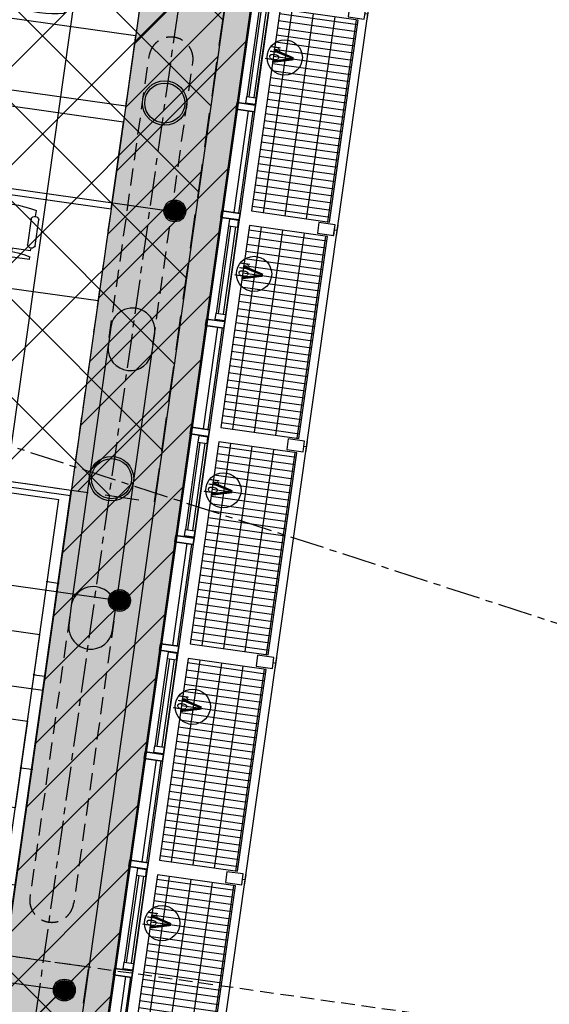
# Model space of a CAD drawing. Header units: millimetres. Extents: x -4106 to 114694, y -37499 to 54647.
# Tile 96 of 109: x 91488 to 96333, y 7281 to 16290. Entities that reach past the tile are written whole.
import ezdxf
from ezdxf.enums import TextEntityAlignment as Align

# ---------------------------------------------------------------- set-up
doc = ezdxf.new("R2010")
doc.units = ezdxf.units.MM
doc.header["$LTSCALE"] = 50
for name, pattern in [('B0301', [25, 12.5, -6.25, 0, -6.25]), ('B0401', [7.5, 5, -2.5]), ('B0702', [4.6875, 3.125, -1.5625]), ('XREF_05-werkset$0$B0702', [4.6875, 3.125, -1.5625]), ('XREF_STRAMIEN$0$B0201', [50, 31.25, -6.25, 6.25, -6.25])]:
    doc.linetypes.add(name, pattern=pattern)
for name, color, linetype in [('FOK_ BRANDSLANGHASPELS', 2, 'Continuous'), ('FOK_07_STRAMIEN', 13, 'B0301'), ('FOK_08---_MAATVOERING', 2, 'Continuous'), ('FOK_22_BINNENWANDEN', 2, 'Continuous'), ('FOK_82_LOS MEUBILAIR', 1, 'Continuous'), ('XREF_05-werkset$0$AA23NH2-_STAAL', 242, 'Continuous'), ('XREF_05-werkset$0$AI28XH2-_STAAL', 1, 'Continuous'), ('XREF_05-werkset$0$AI31----_BUITENKOZ', 242, 'Continuous'), ('XREF_05-werkset$0$AI31XH4-_ALUMINIUM', 242, 'Continuous'), ('XREF_05-werkset$0$AI32XI--_HOUT', 242, 'Continuous'), ('XREF_05-werkset$0$AL$1A---_ALGEMEEN', 7, 'Continuous'), ('XREF_05-werkset$0$AL21RO0-_GLASPLAAT', 2, 'Continuous'), ('XREF_05-werkset$0$AL23NH2-_STAAL', 1, 'Continuous'), ('XREF_05-werkset$0$AL28XH2-_STAAL', 4, 'Continuous'), ('XREF_05-werkset$0$AL31----_BUITENKOZ', 2, 'Continuous'), ('XREF_05-werkset$0$AL31XH4-_ALUMINIUM', 2, 'Continuous'), ('XREF_05-werkset$0$ALR3OR3-_OPPR30', 242, 'Continuous'), ('XREF_05-werkset$0$AT$1A---_ALGEMEEN', 7, 'Continuous'), ('XREF_05-werkset$0$AT$8A---_HULPLIJNEN', 241, 'Continuous'), ('XREF_05_PLAFOND$0$AA00VV4-_SOLID252', 254, 'Continuous'), ('XREF_05_PLAFOND$0$AI45----_PLAFONDAFW', 2, 'Continuous'), ('XREF_05_Sprinkler installatie$0$verzonken sprinkler', 6, 'Continuous'), ('XREF_05_Sprinkler installatie$0$WL524---', 4, 'Continuous'), ('XREF_05_Sprinkler installatie$0$WL6516--', 4, 'Continuous'), ('XREF_STRAMIEN$0$AL$7A---_STRAMIEN', 1, 'XREF_STRAMIEN$0$B0201')]:
    doc.layers.add(name, color=color, linetype=linetype)
doc.styles.add('FOK-DIM', font='romans.shx')
doc.styles.add('XREF_05-werkset$0$00_100', font='ABTPR.SHX', dxfattribs={"width": 0.8, "height": 120})
doc.styles.add('XREF_05-werkset$0$02_100', font='ABTPR.SHX', dxfattribs={"width": 0.8, "height": 250})
doc.styles.add('XREF_05_Sprinkler installatie$0$Standard', font='txt')
doc.dimstyles.new('FOK-100', dxfattribs={"dimscale": 100, "dimtxt": 1.5, "dimasz": 1, "dimexe": 2, "dimexo": 0, "dimgap": 2, "dimtad": 1, "dimdec": 0, "dimzin": 11, "dimdsep": 46, "dimtxsty": 'FOK-DIM', "dimblk1": 'DOT', "dimblk2": 'DOT', "dimsah": 1, "dimcen": 2.5, "dimclrd": 256, "dimclre": 256, "dimclrt": 256, "dimadec": 0, "dimazin": 0, "dimtfac": 1, "dimtdec": 0, "dimtix": 1, "dimtmove": 2, "dimatfit": 3, "dimldrblk": 'DOT', "dimfxl": 2, "dimtolj": 1, "dimtzin": 0, "dimarcsym": 0})

# ---------------------------------------------------------------- blocks, each defined once
blk = doc.blocks.new('XREF_05-werkset$0$281B406F')
for radius in [203.2, 183.2]:
    blk.add_circle((0, 0), radius)
blk = doc.blocks.new('XREF_05-werkset$0$V-H-28X00A_09145B1')
at = {"layer": 'XREF_05-werkset$0$AI28XH2-_STAAL', "linetype": 'XREF_05-werkset$0$B0702'}
for p, q in [((92307.1, 13381.4), (92674.3, 15970.6)), ((92707.1, 13317.5), (93072.2, 15899.8)), ((91946.7, 10837.1), (91580.3, 8247.7)), ((92348.7, 10787.4), (91982.3, 8205.2))]:
    blk.add_line(p, q, dxfattribs=at)
at = {"layer": 'XREF_05-werkset$0$AI28XH2-_STAAL'}
for points in [[(92297.5, 13310.4), (91960.1, 10928.2)], [(92362, 10871.3), (92699.3, 13252)]]:
    blk.add_lwpolyline(points, dxfattribs=at)
at = {"layer": 'XREF_05-werkset$0$AI28XH2-_STAAL', "linetype": 'XREF_05-werkset$0$B0702'}
for centre, start, end in [((92872.1, 15928.9), 351.72169, 168.09588), ((91781.9, 8232.9), 175.77888, 352.15308)]:
    blk.add_arc(centre, 202.2, start, end, dxfattribs=at)
at = {"layer": 'XREF_05-werkset$0$AL28XH2-_STAAL'}
for points in [[(92321.1, 13476.9), (92297.5, 13296, 0.968849), (92699.5, 13253.5), (92723.1, 13420, 1.000009), (92321.1, 13476.9, -14.196306)], [(91960.1, 10928.2), (91936.5, 10747.2, 0.968849), (92338.5, 10704.7), (92362, 10871.3, 1.000009), (91960.1, 10928.2, -14.196306)]]:
    blk.add_lwpolyline(points, format="xyb", dxfattribs=at)
for p in [(92814.9, 15527.2), (92328.2, 12090.1)]:
    blk.add_blockref('XREF_05-werkset$0$281B406F', p, dxfattribs=at)
blk = doc.blocks.new('XREF_05-werkset$0$281KOF8D')
blk.add_lwpolyline([(-50, -75), (50, -75), (50, 75), (-50, 75)], close=True)
blk = doc.blocks.new('XREF_05-werkset$0$V-H-00-01Z_09145B1')
at = {"layer": 'XREF_05-werkset$0$AA23NH2-_STAAL', "color": 13}
for p, q in [((107.9, -820), (107.9, -100)), ((173.9, -820), (173.9, -100)), ((239.9, -820), (239.9, -100)), ((305.9, -820), (305.9, -100)), ((371.9, -820), (371.9, -100)), ((437.9, -820), (437.9, -100)), ((503.9, -820), (503.9, -100)), ((569.9, -820), (569.9, -100)), ((635.9, -820), (635.9, -100)), ((701.9, -820), (701.9, -100)), ((767.9, -820), (767.9, -100)), ((833.9, -820), (833.9, -100)), ((899.9, -820), (899.9, -100)), ((965.9, -820), (965.9, -100)), ((1031.9, -820), (1031.9, -100)), ((1097.9, -820), (1097.9, -100)), ((1163.9, -820), (1163.9, -100)), ((1229.9, -820), (1229.9, -100)), ((1295.9, -820), (1295.9, -100)), ((1361.9, -820), (1361.9, -100)), ((1427.9, -820), (1427.9, -100)), ((1493.9, -820), (1493.9, -100)), ((1559.9, -820), (1559.9, -100)), ((1625.9, -820), (1625.9, -100)), ((1691.9, -820), (1691.9, -100)), ((1757.9, -820), (1757.9, -100)), ((1823.9, -820), (1823.9, -100)), ((1889.9, -820), (1889.9, -100)), ((67, -211.2), (1933, -211.2)), ((67, -409.2), (1933, -409.2)), ((67, -607.2), (1933, -607.2)), ((67, -805.2), (1933, -805.2))]:
    blk.add_line(p, q, dxfattribs=at)
at = {"layer": 'XREF_05-werkset$0$AI28XH2-_STAAL'}
for p, q in [((-50, -901), (50, -901)), ((1950, -901), (2050, -901))]:
    blk.add_line(p, q, dxfattribs=at)
at = {"layer": 'XREF_05-werkset$0$AL21RO0-_GLASPLAAT', "color": 3}
blk.add_lwpolyline([(0, -900), (2000, -900)], dxfattribs=at)
at = {"layer": 'XREF_05-werkset$0$AL23NH2-_STAAL'}
blk.add_lwpolyline([(1933, -100), (67, -100), (67, -820), (67, -820), (67, -820), (1933, -820), (1933, -100), (1933, -100)], close=True, dxfattribs=at)
at = {"layer": 'XREF_05-werkset$0$AL28XH2-_STAAL'}
for p, q in [((0, -901), (0, -875)), ((2000, -901), (2000, -875))]:
    blk.add_line(p, q, dxfattribs=at)
at = {"layer": 'XREF_05-werkset$0$AL28XH2-_STAAL', "rotation": 180}
for p in [(0, -800), (2000, -800)]:
    blk.add_blockref('XREF_05-werkset$0$281KOF8D', p, dxfattribs=at)
blk = doc.blocks.new('XREF_05-werkset$0$V-K-39-003X_B09145W02')
at = {"color": 0, "linetype": 'ByBlock'}
blk.add_lwpolyline([(60, 9), (60, -161), (0, -161), (0, 9)], close=True, dxfattribs=at)
blk = doc.blocks.new('XREF_05-werkset$0$V-K-39-003S_B09145W02')
at = {"color": 0, "linetype": 'ByBlock'}
blk.add_lwpolyline([(-60, 9), (-60, -161), (0, -161), (0, 9)], close=True, dxfattribs=at)
blk = doc.blocks.new('XREF_05-werkset$0$V-K-39-005X_B09145W02')
at = {"color": 0}
blk.add_lwpolyline([(67, 0), (67, -85), (0, -85), (0, 0)], close=True, dxfattribs=at)
blk = doc.blocks.new('XREF_05-werkset$0$V-K-39-005S_B09145W02')
at = {"color": 0}
blk.add_lwpolyline([(-67, 0), (-67, -85), (0, -85), (0, 0)], close=True, dxfattribs=at)
blk = doc.blocks.new('XREF_05-werkset$0$V-H-31-00JS_B09145W02')
at = {"layer": 'XREF_05-werkset$0$AI31XH4-_ALUMINIUM'}
for p, q in [((-60, 89.5), (-1000, 89.5)), ((-127, 9.5), (-933, 9.5)), ((-60, -80.5), (-1000, -80.5)), ((-127, -75.5), (-933, -75.5))]:
    blk.add_line(p, q, dxfattribs=at)
at = {"layer": 'XREF_05-werkset$0$AL$1A---_ALGEMEEN'}
blk.add_circle((-530, -284), 161, dxfattribs=at)
at = {"layer": 'XREF_05-werkset$0$AL31XH4-_ALUMINIUM'}
for p, q in [((-127, -10.5), (-933, -10.5)), ((-127, -55.5), (-933, -55.5))]:
    blk.add_line(p, q, dxfattribs=at)
for name, p in [('XREF_05-werkset$0$V-K-39-003X_B09145W02', (-1060, 80.5)), ('XREF_05-werkset$0$V-K-39-003S_B09145W02', (0, 80.5))]:
    blk.add_blockref(name, p, dxfattribs=at)
at = {"layer": 'XREF_05-werkset$0$AL31XH4-_ALUMINIUM', "xscale": 0.8955223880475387}
for name, p in [('XREF_05-werkset$0$V-K-39-005X_B09145W02', (-993, 9.5)), ('XREF_05-werkset$0$V-K-39-005S_B09145W02', (-67, 9.5))]:
    blk.add_blockref(name, p, dxfattribs=at)
at = {"layer": 'XREF_05-werkset$0$AT$1A---_ALGEMEEN', "color": 7, "style": 'XREF_05-werkset$0$02_100', "width": 0.8}
blk.add_text('v', height=250, dxfattribs=at).set_placement((-530, -241.4), align=Align.MIDDLE_CENTER)
at = {"layer": 'XREF_05-werkset$0$AT$8A---_HULPLIJNEN', "color": 1, "style": 'XREF_05-werkset$0$00_100', "width": 0.8}
blk.add_text('bu', height=120, dxfattribs=at).set_placement((-577.2, -233.8))
blk = doc.blocks.new('XREF_05-werkset$0$V-H-31-00KS_B09145W02')
at = {"layer": 'XREF_05-werkset$0$AI31----_BUITENKOZ'}
for p, q in [((-60, 89.5), (-1000, 89.5)), ((-60, -80.5), (-1000, -80.5))]:
    blk.add_line(p, q, dxfattribs=at)
at = {"layer": 'XREF_05-werkset$0$AL31----_BUITENKOZ'}
for p, q in [((-60, -20.5), (-1000, -20.5)), ((-60, -65.5), (-1000, -65.5))]:
    blk.add_line(p, q, dxfattribs=at)
for name, p in [('XREF_05-werkset$0$V-K-39-003X_B09145W02', (-1060, 80.5)), ('XREF_05-werkset$0$V-K-39-003S_B09145W02', (0, 80.5))]:
    blk.add_blockref(name, p, dxfattribs=at)
blk = doc.blocks.new('XREF_05-werkset')
at = {"layer": 'XREF_05-werkset$0$AI32XI--_HOUT'}
blk.add_lwpolyline([(31191.2, 21079.5), (22128, 21565.5), (24131.3, 36864.7), (96260.6, 36864.7), (87026.7, -28343), (68249.8, -22249.2)], dxfattribs=at)
at = {"layer": 'XREF_05-werkset$0$ALR3OR3-_OPPR30', "linetype": 'XREF_05-werkset$0$B0702'}
blk.add_lwpolyline([(60436.3, 20098.9), (31231.4, 21828.4), (22996.8, 22270), (24807, 36094.7), (95373.9, 36094.7), (86392.8, -27327.7), (68973.9, -21674.7), (69214.5, 10715.9, 0.399143)], format="xyb", close=True, dxfattribs=at)
blk.add_blockref('XREF_05-werkset$0$V-H-28X00A_09145B1', (0, 0))
at = {"rotation": 81.940000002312}
for name, p in [('XREF_05-werkset$0$V-H-31-00JS_B09145W02', (93705.8, 16508.4)), ('XREF_05-werkset$0$V-H-31-00KS_B09145W02', (93565.5, 15518.3)), ('XREF_05-werkset$0$V-H-31-00JS_B09145W02', (93425.3, 14528.2)), ('XREF_05-werkset$0$V-H-31-00KS_B09145W02', (93285.1, 13538)), ('XREF_05-werkset$0$V-H-31-00JS_B09145W02', (93144.9, 12547.9)), ('XREF_05-werkset$0$V-H-31-00KS_B09145W02', (93004.7, 11557.8)), ('XREF_05-werkset$0$V-H-31-00JS_B09145W02', (92864.5, 10567.7)), ('XREF_05-werkset$0$V-H-31-00KS_B09145W02', (92724.3, 9577.6)), ('XREF_05-werkset$0$V-H-31-00JS_B09145W02', (92584.1, 8587.4)), ('XREF_05-werkset$0$V-H-31-00KS_B09145W02', (92443.9, 7597.3))]:
    blk.add_blockref(name, p, dxfattribs=at)
at = {"color": 4, "rotation": 81.940000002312}
for p in [(93500.8, 14487.2), (93220.4, 12506.9), (92940, 10526.7), (92659.6, 8546.4), (92379.2, 6566.2)]:
    blk.add_blockref('XREF_05-werkset$0$V-H-00-01Z_09145B1', p, dxfattribs=at)
blk = doc.blocks.new('XREF_STRAMIEN')
at = {"layer": 'XREF_STRAMIEN$0$AL$7A---_STRAMIEN', "ltscale": 0.2}
for p, q in [((96792.1, 43612.9), (86223.3, -31020.5)), ((4081.1, 40729.3), (99881.1, 9638.9))]:
    blk.add_line(p, q, dxfattribs=at)
blk = doc.blocks.new('XREF_05_PLAFOND')
at = {"layer": 'XREF_05_PLAFOND$0$AA00VV4-_SOLID252'}
h = blk.add_hatch(color=256, dxfattribs=at)
edge = h.paths.add_edge_path(flags=16)
edge.add_line((31231.4, 21828.4), (22996.8, 22270))
edge.add_line((22996.8, 22270), (24807, 36094.7))
edge.add_line((24807, 36094.7), (95373.9, 36094.7))
edge.add_line((95373.9, 36094.7), (86392.8, -27327.7))
edge.add_line((86392.8, -27327.7), (68973.9, -21674.7))
edge.add_line((68973.9, -21674.7), (69214.5, 10715.9))
edge.add_arc((59884.7, 10785.2), 9330, 359.57452, 446.61078)
edge.add_line((60436.3, 20098.9), (31231.4, 21828.4))
edge = h.paths.add_edge_path()
edge.add_line((31161.2, 20520.3), (31177.8, 20829.9))
edge.add_line((31177.8, 20829.9), (60377.7, 19100.6))
edge.add_arc((59884.7, 10785.2), 8330, -0.42547, 86.60747, ccw=False)
edge.add_line((68214.5, 10723.3), (67969.2, -22304.6))
edge.add_line((67969.2, -22304.6), (67939.7, -22395.7))
edge.add_line((67939.7, -22395.7), (87220.1, -28652.8))
edge.add_line((87220.1, -28652.8), (96531.3, 37099.7))
edge.add_line((96531.3, 37099.7), (23925.1, 37099.7))
edge.add_line((23925.1, 37099.7), (21807.3, 20926.8))
edge.add_line((21807.3, 20926.8), (31096.2, 20428.7))
edge.add_line((31096.2, 20428.7), (31101.3, 20523.5))
edge.add_line((31101.3, 20523.5), (31161.2, 20520.3))
at = {"layer": 'XREF_05_PLAFOND$0$AI45----_PLAFONDAFW'}
h = blk.add_hatch(dxfattribs=at)
h.set_pattern_fill('_USER,_O', color=256, scale=600, angle=90, pattern_type=0)
h.set_pattern_definition([(81.94, (95233.5, 35104.6), (-594.073, 84.126), [])])
edge = h.paths.add_edge_path(flags=16)
edge.add_arc((41622.2, 26897.4), 5449.9, 0, 360)
h.paths.add_polyline_path([(49933.5, 30177.3), (51533.5, 30177.3), (51533.5, 27777.3), (49933.5, 27777.3)], flags=16)
edge = h.paths.add_edge_path(flags=16)
edge.add_arc((86127.3, 26613.5), 3800, 0, 360)
edge = h.paths.add_edge_path(flags=16)
edge.add_arc((74998.8, -10766.8), 5449.8, 0, 360)
edge = h.paths.add_edge_path()
edge.add_line((31231.4, 21828.4), (22996.8, 22270))
edge.add_line((22996.8, 22270), (24807, 36094.7))
edge.add_line((24807, 36094.7), (95373.9, 36094.7))
edge.add_line((95373.9, 36094.7), (86392.8, -27327.7))
edge.add_line((86392.8, -27327.7), (68973.9, -21674.7))
edge.add_line((68973.9, -21674.7), (69214.5, 10715.9))
edge.add_arc((59884.7, 10785.2), 9330, 359.57452, 446.61078)
edge.add_line((60436.3, 20098.9), (31231.4, 21828.4))
h = blk.add_hatch(dxfattribs=at)
h.set_pattern_fill('_USER,_O', color=256, scale=1800, pattern_type=0)
h.set_pattern_definition([(351.94, (95233.5, 35104.6), (252.378, 1782.22), [])])
edge = h.paths.add_edge_path(flags=16)
edge.add_arc((74998.8, -10766.8), 5449.8, 0, 360)
edge = h.paths.add_edge_path(flags=16)
edge.add_arc((41622.2, 26897.4), 5449.9, 0, 360)
h.paths.add_polyline_path([(49933.5, 30177.3), (51533.5, 30177.3), (51533.5, 27777.3), (49933.5, 27777.3)], flags=16)
edge = h.paths.add_edge_path(flags=16)
edge.add_arc((86127.3, 26613.5), 3800, 0, 360)
edge = h.paths.add_edge_path()
edge.add_line((31231.4, 21828.4), (22996.8, 22270))
edge.add_line((22996.8, 22270), (24807, 36094.7))
edge.add_line((24807, 36094.7), (95373.9, 36094.7))
edge.add_line((95373.9, 36094.7), (86392.8, -27327.7))
edge.add_line((86392.8, -27327.7), (68973.9, -21674.7))
edge.add_line((68973.9, -21674.7), (69214.5, 10715.9))
edge.add_arc((59884.7, 10785.2), 9330, 359.57452, 446.61078)
edge.add_line((60436.3, 20098.9), (31231.4, 21828.4))
blk = doc.blocks.new('XREF_05_Sprinkler installatie$0$SP-KOP02')
at = {"color": 0, "linetype": 'Continuous'}
for p, q in [((-0.875, -0.023), (0.023, 0.875)), ((-0.847, -0.219), (0.219, 0.847)), ((-0.843, 0.233), (-0.233, 0.843)), ((-0.786, -0.383), (0.383, 0.786)), ((-0.702, -0.523), (0.523, 0.702)), ((-0.595, -0.641), (0.641, 0.595)), ((-0.469, -0.739), (0.739, 0.469)), ((-0.32, -0.815), (0.815, 0.32)), ((-0.144, -0.863), (0.863, 0.144)), ((0.072, -0.872), (0.872, -0.072)), ((0.381, -0.788), (0.788, -0.381))]:
    blk.add_line(p, q, dxfattribs=at)
at = {"color": 0, "linetype": 'Continuous', "const_width": 0.875}
blk.add_lwpolyline([(-0.438, 0, 1), (0.438, 0, 1)], format="xyb", close=True, dxfattribs=at)
at = {"color": 0, "linetype": 'Continuous'}
for radius in [1, 0.875]:
    blk.add_circle((0, 0), radius, dxfattribs=at)
at = {"color": 0, "linetype": 'Continuous', "style": 'XREF_05_Sprinkler installatie$0$Standard', "flags": 1}
for tag, p in [('SP_MATCODE', (2, 2)), ('SP_TEMP', (2, -3)), ('SP_DOORL', (2, -5)), ('SP_KFACT', (2, -7)), ('SP_SPRHK', (2, -9)), ('SP_KLEP', (2, -11))]:
    blk.add_attdef(tag, p, '', height=1, dxfattribs=at)
blk = doc.blocks.new('XREF_05_Sprinkler installatie')
at = {"layer": 'XREF_05_Sprinkler installatie$0$verzonken sprinkler'}
h = blk.add_hatch(dxfattribs=at)
h.set_pattern_fill('JIS_WOOD', color=256, scale=500, style=0)
h.set_pattern_definition([(45, (3.27, -36464.7), (-250, 250), [])])
h.paths.add_polyline_path([(24807, 36094.7), (95373.9, 36094.7), (86392.8, -27327.1), (68969.3, -21673.2), (69211, 10225.9), (69061.7, 12468.4), (68691.3, 13866.6), (68340.9, 14727.8), (67609, 16018.5), (67276.1, 16479), (66137.8, 17709.9), (64799, 18713.9), (64109.1, 19104.2), (63010.1, 19573.8), (61837.8, 19908.5), (60551.6, 20091.3), (59092.5, 20179.1), (23005.1, 22333.3)], flags=16)
h.paths.add_polyline_path([(24131.3, 36864.7), (96541.6, 37108.7), (87227.5, -28664.7), (68230.9, -22243.1), (68457.4, 9789.2), (68440.3, 11431.8), (68331.7, 12290.1), (67835.2, 13662.2), (67691.2, 14032.7), (66838.9, 15594.2), (65842.1, 16784.9), (63693.8, 18333.6), (62337.4, 18876.6), (59567.3, 19359.3), (56813.6, 19563.8), (22128.1, 21566.8)])
for points in [[(24131.3, 36864.7), (96541.6, 37108.7), (87227.5, -28664.7), (68230.9, -22243.1), (68457.4, 9789.2), (68440.3, 11431.8), (68331.7, 12290.1), (67835.2, 13662.2), (67691.2, 14032.7), (66838.9, 15594.2), (65842.1, 16784.9), (63693.8, 18333.6), (62337.4, 18876.6), (59567.3, 19359.3), (56813.6, 19563.8), (22128.1, 21566.8)], [(24807, 36094.7), (95373.9, 36094.7), (86392.8, -27327.1), (68969.3, -21673.2), (69211, 10225.9), (69061.7, 12468.4), (68691.3, 13866.6), (68340.9, 14727.8), (67609, 16018.5), (67276.1, 16479), (66137.8, 17709.9), (64799, 18713.9), (64109.1, 19104.2), (63010.1, 19573.8), (61837.8, 19908.5), (60551.6, 20091.3), (59092.5, 20179.1), (23005.1, 22333.3)]]:
    blk.add_lwpolyline(points, close=True, dxfattribs=at)
at = {"layer": 'XREF_05_Sprinkler installatie$0$WL524---'}
for p, q in [((92898.8, 14530.6), (81939.1, 16082.6)), ((81400.3, 12533.2), (92358.7, 10981.4)), ((91899.4, 7406), (80921.5, 8960.6))]:
    blk.add_line(p, q, dxfattribs=at)
at = {"layer": 'XREF_05_Sprinkler installatie$0$WL6516--', "xscale": 99.9999999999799, "yscale": 100, "zscale": 100, "rotation": 7.589429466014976}
for p in [(92906.8, 14539.9), (92401.6, 10975.5), (91896.8, 7411.1)]:
    blk.add_blockref('XREF_05_Sprinkler installatie$0$SP-KOP02', p, dxfattribs=at)
blk = doc.blocks.new('WP 1600-800')
at = {"linetype": 'Continuous'}
for p, q in [((701.5, 1636.1), (940, 1636.1)), ((569, 1600.1), (595.5, 1600.1)), ((569, 1600.1), (569, 1149.6)), ((648.5, 1600.1), (675, 1600.1)), ((648.5, 1600.1), (648.5, 1149.6)), ((940, 1564.1), (701.5, 1564.1)), ((966.5, 1600.1), (1022, 1600.1)), ((648.5, 1427.8), (620.3, 1427.8)), ((620.9, 1321.8), (648.5, 1321.8)), ((701.5, 1185.6), (940, 1185.6)), ((569, 1149.6), (595.5, 1149.6)), ((648.5, 1149.6), (675, 1149.6)), ((935.6, 1113), (697.1, 1113)), ((966.5, 1149.6), (1022, 1149.6))]:
    blk.add_line(p, q, dxfattribs=at)
blk.add_lwpolyline([(1133.9, 2274.8), (1933.9, 2274.8), (1933.9, 474.8), (1133.9, 474.8)], close=True)
for centre, radius, start, end in [((712.7, 1600.1), 37.7, 107.28561, 252.71439), ((928.8, 1600.1), 37.7, 287.28561, 72.71439), ((-348.6, 1374.8), 970.6, 346.5803, 13.4197), ((77.9, 1374.8), 970.6, 346.5803, 13.4197), ((710.9, 1148.6), 38.2, 104.35438, 248.70731), ((926.1, 1150), 38.2, 284.35438, 68.70731)]:
    blk.add_arc(centre, radius, start, end, dxfattribs=at)
blk = doc.blocks.new('A$C094F4788')
at = {"layer": 'Defpoints'}
blk.add_lwpolyline([(5, 19), (104, 5)], dxfattribs=at)
blk.add_point((5, 19), dxfattribs=at)
at = {"layer": 'Defpoints', "color": 5}
for p in [(5, 19), (104, 5)]:
    blk.add_point(p, dxfattribs=at)
at = {"layer": 'FOK_22_BINNENWANDEN', "color": 5}
for centre in [(5, 19), (104, 5)]:
    blk.add_circle(centre, 5, dxfattribs=at)
blk = doc.blocks.new('DOT')
at = {"color": 0}
blk.add_line((-2, 0), (2, 0), dxfattribs=at)
at = {"color": 0, "const_width": 0.5}
blk.add_lwpolyline([(-0.25, 0, 1), (0.25, 0, 1)], format="xyb", close=True, dxfattribs=at)
blk = doc.blocks.new('*D65')
at = {"layer": 'Defpoints', "color": 0}
for p in [(91583.6, 18098.6), (91331.3, 16316.4), (91331.3, 16316.4)]:
    blk.add_point(p, dxfattribs=at)
at = {"layer": 'FOK_08---_MAATVOERING', "lineweight": -2}
for p, q in [((91583.6, 18098.6), (91385.6, 18126.6)), ((91569.6, 17999.6), (91345.3, 16415.4)), ((91331.3, 16316.4), (91529.3, 16288.3))]:
    blk.add_line(p, q, dxfattribs=at)
at = {"layer": 'FOK_08---_MAATVOERING', "lineweight": -2, "xscale": 100, "yscale": 100, "zscale": 100}
for p, rotation in [((91583.6, 18098.6), 81.9400000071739), ((91331.3, 16316.4), 261.9400000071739)]:
    blk.add_blockref('DOT', p, dxfattribs=dict(at, rotation=rotation))
at = {"layer": 'FOK_08---_MAATVOERING', "insert": (91185.2, 17246), "char_height": 150, "attachment_point": 5, "rotation": 81.94, "style": 'FOK-DIM'}
blk.add_mtext('\\A1;1800', dxfattribs=at)
blk = doc.blocks.new('A$C4D8164B4')
at = {"layer": 'FOK_ BRANDSLANGHASPELS', "color": 2}
blk.add_circle((20000, 20000), 20000, dxfattribs=at)

msp = doc.modelspace()

# ---------------------------------------------------------------- hatches: boundary and pattern name
at = {"layer": 'FOK_08---_MAATVOERING'}
h = msp.add_hatch(dxfattribs=at)
h.set_pattern_fill('ANSI37', color=254, scale=200, style=0)
h.set_pattern_definition([(45, (14914.84, -16635.76), (-449.013, 449.013), []), (135, (14914.84, -16635.76), (-449.013, -449.013), [])])
h.paths.add_polyline_path([(87040.5, 21822.4), (85771.6, 12861.8), (92721.9, 11877.5), (93990.8, 20838.1)])
h = msp.add_hatch(dxfattribs=at)
h.set_pattern_fill('ANSI37', color=254, scale=200, style=0)
h.set_pattern_definition([(45, (13148.2, -29111.3), (-449.013, 449.013), []), (135, (13148.2, -29111.3), (-449.013, -449.013), [])])
h.paths.add_polyline_path([(85168.7, 8604.2), (84004.9, 386.2), (90955.3, -598), (92119, 7620)])

# ---------------------------------------------------------------- linework, layer by layer
at = {"layer": 'Defpoints', "linetype": 'B0401', "ltscale": 0.5}
msp.add_line((106063.5, 5645.6), (90218.4, 7889.2), dxfattribs=at)
at = {"layer": 'FOK_08---_MAATVOERING', "color": 13, "linetype": 'B0702', "ltscale": 2}
for points in [[(87040.5, 21822.4), (85771.6, 12861.8), (92721.9, 11877.5), (93990.8, 20838.1), (87040.5, 21822.4)], [(85168.7, 8604.2), (84004.9, 386.2), (90955.3, -598), (92119, 7620), (85168.7, 8604.2)]]:
    msp.add_lwpolyline(points, dxfattribs=at)
at = {"layer": 'FOK_22_BINNENWANDEN', "ltscale": 0.5}
for p, q in [((78840.8, 13843.2), (91959.8, 11985.5)), ((88431, 12384.2), (91846.8, 11900.5)), ((91356.9, 7727.9), (91959.8, 11985.5)), ((91272, 7841.5), (91846.9, 11901))]:
    msp.add_line(p, q, dxfattribs=at)

# ---------------------------------------------------------------- block references
for name in ['XREF_05_PLAFOND', 'XREF_05_Sprinkler installatie']:
    msp.add_blockref(name, (0, 0))
at = {"layer": 'FOK_ BRANDSLANGHASPELS'}
for p in [(65187.1, 382.2), (63286.4, -17476.2)]:
    msp.add_blockref('A$C4D8164B4', p, dxfattribs=at)
at = {"layer": 'FOK_07_STRAMIEN'}
msp.add_blockref('XREF_STRAMIEN', (0, 0), dxfattribs=at)
at = {"layer": 'FOK_22_BINNENWANDEN'}
for name, p in [('XREF_05-werkset', (0, 0)), ('A$C094F4788', (91735.2, 11128.9)), ('A$C094F4788', (91614.7, 10277.4)), ('A$C094F4788', (91494.1, 9425.9))]:
    msp.add_blockref(name, p, dxfattribs=at)
at = {"layer": 'FOK_82_LOS MEUBILAIR'}
for p, rotation in [((90455.3, 17585.6), 261.9399999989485), ((91758.3, 7889.4), 81.94000000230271)]:
    msp.add_blockref('WP 1600-800', p, dxfattribs=dict(at, rotation=rotation))
at = {"layer": 'FOK_82_LOS MEUBILAIR', "xscale": -1}
for p, rotation in [((89913, 13756), 261.9399999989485), ((92300.6, 11718.9), 81.94000000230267)]:
    msp.add_blockref('WP 1600-800', p, dxfattribs=dict(at, rotation=rotation))

# ---------------------------------------------------------------- dimensions: what is measured, and where the dimension line sits
at = {"layer": 'FOK_08---_MAATVOERING'}
dim = msp.add_linear_dim(base=(91331.3, 16316.4), p1=(91583.6, 18098.6), p2=(91331.3, 16316.4), angle=81.94, dimstyle='FOK-100', dxfattribs=at)
dim.commit()
dim.dimension.update_dxf_attribs({"geometry": '*D65', "text_midpoint": (91185.2, 17246)})

doc.saveas('drawing.dxf')
